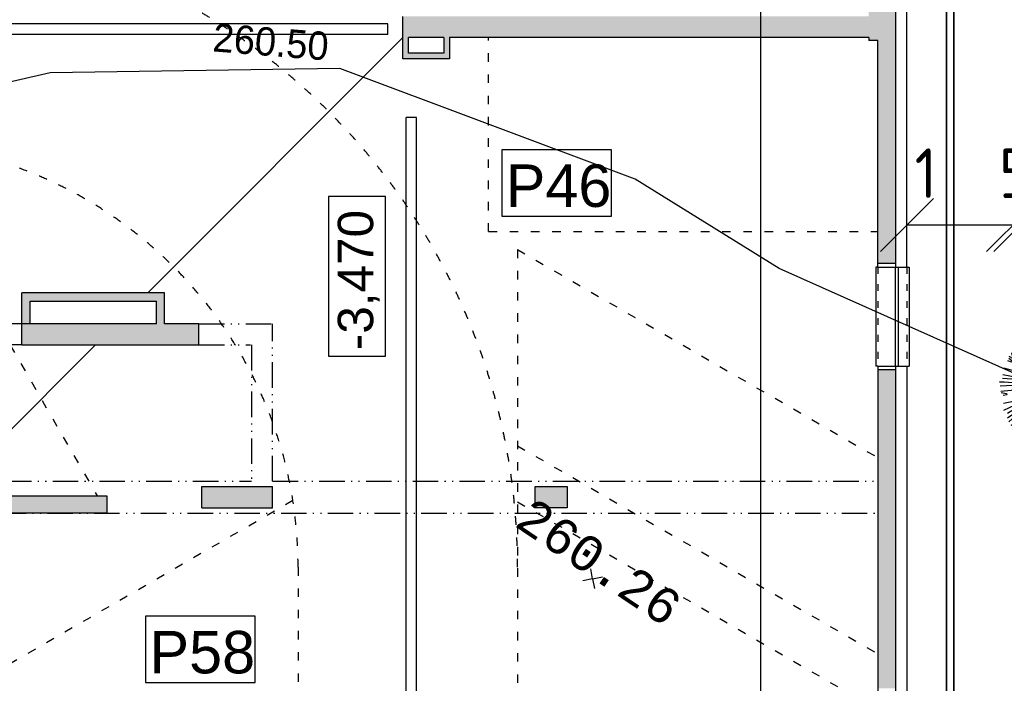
# Model space of a CAD drawing. Extents: x 4743276 to 9726129, y -4307434 to -1665362.
# Tile 52 of 121: x 4869621 to 4883529, y -2037564 to -2028191. Entities that reach past the tile are written whole.
import ezdxf
from ezdxf.enums import TextEntityAlignment as Align

# ---------------------------------------------------------------- set-up
doc = ezdxf.new("R2010")
doc.units = 0
doc.header["$MEASUREMENT"] = 0
doc.linetypes.add('ACAD_ISO03W100', pattern=[30, 12, -18])
doc.linetypes.add('ACAD_ISO12W100', pattern=[22, 12, -3, 0.5, -3, 0.5, -3])
doc.layers.get('0').update_dxf_attribs({"linetype": 'CONTINUOUS'})
doc.layers.get('Defpoints').update_dxf_attribs({"color": 61, "linetype": 'CONTINUOUS'})
for name, color, linetype in [('-_48_-', 76, 'CONTINUOUS'), ('body', 7, 'CONTINUOUS'), ('INSOLACIA', 8, 'CONTINUOUS'), ('KÓTY', 4, 'CONTINUOUS'), ('MÚRY', 1, 'CONTINUOUS'), ('POZEMOK', 8, 'CONTINUOUS'), ('siete', 6, 'CONTINUOUS'), ('TENKÁ', 7, 'CONTINUOUS'), ('tzb', 55, 'CONTINUOUS'), ('Výšky', 64, 'CONTINUOUS'), ('ZARIADOVACIE', 144, 'CONTINUOUS'), ('šrafy-múry', 8, 'CONTINUOUS')]:
    doc.layers.add(name, color=color, linetype=linetype)
doc.styles.add('ARIAL', font='arial.ttf')
doc.styles.add('MONOTXT', font='MONOTXT', dxfattribs={"height": 0.2})
doc.styles.get("Standard").update_dxf_attribs({"font": 'TXT', "width": 0.612})
doc.styles.add('Style-Arial', font='arial.ttf')
doc.styles.add('STYLE1', font='isocp.shx')
doc.dimstyles.new('STANDARD 200', dxfattribs={"dimtxt": 600, "dimasz": 700, "dimexe": 10, "dimexo": 200, "dimgap": 100, "dimtad": 1, "dimdsep": 46, "dimlunit": 6, "dimtxsty": 'Style-Arial', "dimblk": 'ARCHTICK', "dimblk1": 'OBLIQUE', "dimblk2": 'ARCHTICK', "dimcen": 2.5, "dimse1": 1, "dimse2": 1, "dimadec": 0, "dimazin": 0, "dimtfac": 1, "dimtmove": 1, "dimatfit": 3, "dimldrblk": 'OBLIQUE', "dimfxl": 1, "dimtolj": 1, "dimtzin": 0, "dimarcsym": 0})
doc.dimstyles.new('STANDARD 250', dxfattribs={"dimtxt": 700, "dimasz": 750, "dimexe": 10, "dimexo": 200, "dimgap": 100, "dimtad": 1, "dimdsep": 46, "dimlunit": 6, "dimtxsty": 'STYLE1', "dimblk1": 'OBLIQUE', "dimblk2": 'OBLIQUE', "dimsah": 1, "dimcen": 2.5, "dimse1": 1, "dimse2": 1, "dimadec": 0, "dimazin": 0, "dimtfac": 1, "dimtmove": 1, "dimatfit": 3, "dimldrblk": 'OBLIQUE', "dimfxl": 1, "dimtolj": 1, "dimtzin": 0, "dimarcsym": 0})

# ---------------------------------------------------------------- blocks, each defined once
blk = doc.blocks.new('St6d')
at = {"linetype": 'Continuous'}
for p, q in [((-345, 1221), (-319, 1099)), ((-298, 1239), (-272, 1116)), ((-219, 1230), (-163, 974)), ((-131, 1275), (-123, 1149)), ((-65, 1277), (-55, 1029)), ((24, 1273), (35, 803)), ((120, 1266), (118, 1161)), ((160, 1163), (187, 1245)), ((290, 1236), (300, 1241)), ((300, 1241), (328, 1076)), ((-611, 981), (-641, 1064)), ((-580, 1150), (-510, 1038)), ((-501, 1117), (-516, 1146)), ((-510, 1038), (-501, 1117)), ((-469, 1164), (-422, 1083)), ((-422, 1083), (-400, 1125)), ((-400, 1125), (-408, 1176)), ((-319, 1099), (-266, 959)), ((-272, 1116), (-202, 929)), ((-123, 1149), (-55, 1029)), ((118, 1161), (160, 1163)), ((328, 1076), (316, 990)), ((431, 1190), (380, 1010)), ((492, 1178), (444, 1030)), ((542, 1154), (454, 1011)), ((557, 1026), (574, 1103)), ((631, 1101), (597, 1022)), ((605, 970), (670, 1072)), ((-888, 907), (-752, 822)), ((-837, 940), (-762, 817)), ((-798, 984), (-699, 911)), ((-729, 1019), (-711, 923)), ((-699, 911), (-629, 774)), ((-690, 1039), (-611, 981)), ((-266, 959), (-184, 883)), ((-202, 929), (-190, 893)), ((-184, 883), (-127, 758)), ((-163, 974), (-125, 839)), ((-55, 1029), (-42, 894)), ((-42, 894), (-31, 751)), ((316, 990), (354, 929)), ((354, 929), (347, 858)), ((444, 1030), (359, 870)), ((371, 981), (364, 910)), ((380, 1010), (371, 981)), ((597, 1022), (557, 1026)), ((641, 958), (605, 970)), ((717, 1040), (641, 958)), ((880, 938), (788, 829)), ((792, 868), (826, 947)), ((922, 891), (859, 748)), ((-1025, 763), (-823, 681)), ((-949, 820), (-857, 725)), ((-857, 725), (-798, 682)), ((-752, 822), (-606, 644)), ((-629, 774), (-603, 651)), ((-127, 758), (-52, 611)), ((-125, 839), (-125, 790)), ((-125, 790), (-125, 766)), ((-31, 751), (-67, 616)), ((35, 803), (-35, 687)), ((357, 863), (221, 571)), ((859, 748), (745, 622)), ((788, 829), (792, 868)), ((985, 806), (865, 689)), ((1039, 747), (948, 695)), ((-1112, 595), (-971, 525)), ((-387, 286), (-1059, 684)), ((-1059, 684), (-896, 607)), ((-971, 525), (-843, 492)), ((-896, 607), (-700, 454)), ((-823, 681), (-667, 631)), ((-667, 631), (-543, 509)), ((-606, 644), (-556, 546)), ((-51, 513), (-60, 663)), ((-26, 692), (-42, 542)), ((-42, 542), (9, 321)), ((221, 571), (210, 510)), ((657, 528), (424, 366)), ((691, 533), (496, 409)), ((752, 595), (657, 528)), ((790, 534), (691, 533)), ((745, 622), (694, 540)), ((865, 689), (752, 595)), ((895, 581), (790, 534)), ((948, 695), (867, 672)), ((1081, 676), (895, 581)), ((1131, 578), (994, 508)), ((-1192, 376), (-952, 257)), ((-1173, 460), (-919, 386)), ((-919, 386), (-724, 331)), ((-843, 492), (-715, 458)), ((-715, 458), (-567, 386)), ((-567, 386), (-387, 286)), ((-550, 388), (-283, 252)), ((-533, 489), (-442, 394)), ((-442, 394), (-268, 248)), ((2, 274), (-51, 513)), ((77, 454), (2, 274)), ((210, 510), (77, 454)), ((427, 349), (268, 286)), ((496, 409), (361, 321)), ((560, 355), (427, 349)), ((710, 314), (560, 355)), ((718, 312), (560, 355)), ((833, 364), (710, 314)), ((906, 463), (730, 324)), ((975, 449), (833, 364)), ((994, 508), (906, 463)), ((1214, 404), (971, 311)), ((1149, 507), (975, 449)), ((-1220, 213), (-1010, 154)), ((-1216, 277), (-826, 167)), ((-952, 257), (-772, 158)), ((-724, 331), (-559, 285)), ((-559, 285), (-448, 249)), ((-364, 279), (-460, 261)), ((-448, 249), (-377, 266)), ((-377, 266), (-266, 231)), ((-283, 252), (-364, 279)), ((-268, 248), (-68, 109)), ((268, 286), (87, 83)), ((602, 284), (531, 340)), ((893, 222), (602, 284)), ((841, 288), (718, 312)), ((971, 311), (841, 288)), ((1248, 107), (876, 219)), ((960, 201), (886, 224)), ((910, 200), (893, 222)), ((1266, -14), (910, 200)), ((1053, 236), (960, 201)), ((1060, 283), (996, 312)), ((1270, 174), (1053, 236)), ((1242, 239), (1060, 283)), ((-1244, 115), (-1034, 80)), ((-1241, 48), (-1052, 53)), ((-1052, 53), (-889, 98)), ((-1034, 80), (-887, 105)), ((-1010, 154), (-860, 113)), ((-889, 98), (-740, 131)), ((-826, 167), (-732, 129)), ((-772, 158), (-730, 136)), ((-740, 131), (-631, 112)), ((-732, 129), (-597, 117)), ((-631, 112), (-516, 116)), ((-597, 117), (-486, 106)), ((-531, -84), (-402, 13)), ((-516, 116), (-385, 40)), ((-486, 106), (-299, 53)), ((-402, 13), (-303, -11)), ((-385, 40), (-225, 29)), ((-303, -11), (-124, 13)), ((-225, 29), (-112, 74)), ((-1239, -148), (-1028, -102)), ((-1232, -77), (-994, -73)), ((-1228, -13), (-1095, -32)), ((-470, -47), (-1221, -244)), ((-1095, -32), (-955, -78)), ((-1028, -102), (-937, -75)), ((-1005, -233), (-720, -162)), ((-937, -75), (-728, -61)), ((-728, -61), (-524, -87)), ((-720, -162), (-651, -151)), ((-713, -188), (-659, -149)), ((-659, -149), (-531, -84)), ((-651, -151), (-470, -47)), ((-551, -421), (-467, -113)), ((-467, -113), (-473, -54)), ((-457, -133), (-421, -21)), ((-7, -156), (-80, -1237)), ((-59, -442), (-7, -156)), ((138, -416), (18, -156)), ((96, -369), (23, -166)), ((325, -117), (184, -71)), ((398, -67), (285, -87)), ((426, -133), (325, -117)), ((642, -122), (398, -67)), ((448, -165), (426, -133)), ((455, -143), (436, -128)), ((737, -308), (448, -165)), ((579, -191), (455, -143)), ((539, -88), (512, -96)), ((701, -67), (539, -88)), ((793, -162), (642, -122)), ((797, -98), (701, -67)), ((950, -156), (780, -150)), ((956, -240), (793, -162)), ((969, -97), (797, -98)), ((1221, -228), (950, -156)), ((1252, -132), (969, -97)), ((-1221, -244), (-978, -225)), ((-1177, -283), (-1005, -233)), ((-1169, -384), (-1031, -339)), ((-1031, -339), (-889, -278)), ((-965, -360), (-852, -266)), ((-852, -266), (-713, -188)), ((-71, -454), (6, -193)), ((-27, -444), (18, -181)), ((744, -261), (579, -191)), ((866, -415), (737, -308)), ((915, -366), (737, -308)), ((934, -331), (744, -261)), ((890, -415), (767, -342)), ((1178, -410), (934, -331)), ((1207, -322), (956, -240)), ((-1138, -467), (-965, -360)), ((-687, -663), (-607, -419)), ((-607, -419), (-554, -404)), ((-539, -409), (-607, -444)), ((-589, -539), (-551, -421)), ((-579, -584), (-582, -517)), ((-582, -517), (-582, -542)), ((-110, -573), (-71, -454)), ((-95, -602), (-56, -459)), ((-92, -595), (-59, -442)), ((-35, -621), (-49, -462)), ((-21, -626), (-27, -444)), ((196, -566), (96, -369)), ((384, -741), (138, -416)), ((257, -577), (177, -470)), ((1079, -591), (866, -415)), ((1103, -541), (890, -415)), ((1137, -462), (915, -366)), ((-1098, -595), (-1010, -550)), ((-1010, -550), (-1073, -619)), ((-1041, -646), (-987, -606)), ((-953, -626), (-997, -685)), ((-987, -606), (-953, -626)), ((-848, -856), (-726, -683)), ((-796, -898), (-682, -673)), ((-726, -683), (-719, -661)), ((-719, -963), (-589, -539)), ((-719, -661), (-687, -663)), ((-667, -1005), (-579, -584)), ((-326, -1165), (-188, -662)), ((-188, -662), (-110, -573)), ((-145, -757), (-95, -602)), ((-118, -774), (-92, -595)), ((-31, -909), (-35, -621)), ((21, -624), (-31, -606)), ((-26, -894), (-21, -626)), ((42, -786), (21, -624)), ((169, -622), (196, -566)), ((192, -678), (169, -622)), ((199, -755), (192, -678)), ((279, -862), (201, -674)), ((317, -670), (257, -577)), ((581, -838), (277, -592)), ((579, -821), (299, -624)), ((362, -734), (317, -670)), ((841, -718), (866, -693)), ((866, -693), (960, -781)), ((895, -654), (939, -643)), ((991, -734), (895, -654)), ((939, -643), (1025, -680)), ((-161, -932), (-145, -757)), ((-144, -1183), (-118, -774)), ((82, -1216), (42, -786)), ((242, -900), (199, -755)), ((271, -786), (226, -747)), ((351, -894), (271, -786)), ((419, -1161), (279, -862)), ((377, -837), (362, -734)), ((554, -1099), (377, -837)), ((387, -808), (384, -741)), ((464, -898), (387, -808)), ((584, -831), (574, -811)), ((681, -1034), (581, -838)), ((747, -982), (584, -831)), ((770, -785), (812, -782)), ((840, -873), (770, -785)), ((812, -782), (881, -846)), ((925, -811), (841, -718)), ((-593, -1029), (-495, -1004)), ((-495, -1004), (-531, -1065)), ((-502, -1075), (-460, -1023)), ((-460, -1023), (-428, -1025)), ((-428, -1025), (-450, -1092)), ((-208, -1179), (-161, -932)), ((-80, -1237), (-68, -922)), ((-68, -922), (-31, -909)), ((-11, -1226), (-26, -894)), ((294, -1170), (242, -900)), ((473, -1097), (351, -894)), ((627, -1074), (464, -898)), ((109, -1208), (123, -1114)), ((123, -1114), (150, -1107)), ((150, -1107), (161, -1176))]:
    blk.add_line(p, q, dxfattribs=at)
blk = doc.blocks.new('_ArchTick')
at = {"color": 0, "linetype": 'ByBlock', "const_width": 0.15}
blk.add_lwpolyline([(-0.5, -0.5), (0.5, 0.5)], dxfattribs=at)
blk = doc.blocks.new('*D42220')
at = {"layer": 'Defpoints', "color": 0}
for p in [(4880090, -2021484), (4881994, -2021484), (4881994, -2080734)]:
    blk.add_point(p, dxfattribs=at)
at = {"layer": 'ZARIADOVACIE', "color": 0, "lineweight": -2}
blk.add_line((4880090, -2080734), (4880090, -2021484), dxfattribs=at)
at = {"layer": 'ZARIADOVACIE', "color": 0, "linetype": 'ByBlock', "lineweight": -2, "xscale": 700, "yscale": 700, "zscale": 700}
for p, rotation in [((4880090, -2021484), 90), ((4880090, -2080734), 270)]:
    blk.add_blockref('_ArchTick', p, dxfattribs=dict(at, rotation=rotation))
at = {"layer": 'ZARIADOVACIE', "color": 0, "insert": (4879728, -2057066), "char_height": 600, "attachment_point": 5, "rotation": 90, "style": 'Style-Arial'}
blk.add_mtext('\\A1;59ﾠ250', dxfattribs=at)
blk = doc.blocks.new('_OBLIQUE')
at = {"color": 0, "linetype": 'ByBlock'}
blk.add_line((-0.5, -0.5), (0.5, 0.5), dxfattribs=at)
blk = doc.blocks.new('*D42239')
at = {"layer": 'Defpoints', "color": 0}
for p in [(4883754, -2031092), (4883754, -2031092), (4888954, -2031092)]:
    blk.add_point(p, dxfattribs=at)
at = {"layer": 'KÓTY', "color": 0, "lineweight": -2}
blk.add_line((4888954, -2031092), (4883754, -2031092), dxfattribs=at)
at = {"layer": 'KÓTY', "color": 0, "linetype": 'ByBlock', "lineweight": -2, "xscale": 750, "yscale": 750, "zscale": 750, "rotation": 180}
blk.add_blockref('_OBLIQUE', (4883754, -2031092), dxfattribs=at)
at = {"layer": 'KÓTY', "color": 0, "linetype": 'ByBlock', "lineweight": -2, "xscale": 750, "yscale": 750, "zscale": 750}
blk.add_blockref('_OBLIQUE', (4888954, -2031092), dxfattribs=at)
at = {"layer": 'KÓTY', "color": 0, "insert": (4886354, -2030642), "char_height": 700, "attachment_point": 5, "style": 'STYLE1'}
blk.add_mtext('\\A1;5ﾠ200', dxfattribs=at)
blk = doc.blocks.new('*D42246')
at = {"layer": 'Defpoints', "color": 0}
for p in [(4882154, -2031092), (4882154, -2031192), (4883654, -2031192)]:
    blk.add_point(p, dxfattribs=at)
at = {"layer": 'KÓTY', "color": 0, "lineweight": -2}
blk.add_line((4883654, -2031092), (4882154, -2031092), dxfattribs=at)
at = {"layer": 'KÓTY', "color": 0, "linetype": 'ByBlock', "lineweight": -2, "xscale": 750, "yscale": 750, "zscale": 750, "rotation": 180}
blk.add_blockref('_OBLIQUE', (4882154, -2031092), dxfattribs=at)
at = {"layer": 'KÓTY', "color": 0, "linetype": 'ByBlock', "lineweight": -2, "xscale": 750, "yscale": 750, "zscale": 750}
blk.add_blockref('_OBLIQUE', (4883654, -2031092), dxfattribs=at)
at = {"layer": 'KÓTY', "color": 0, "insert": (4883519, -2030359), "char_height": 700, "attachment_point": 5, "style": 'STYLE1'}
blk.add_mtext('\\A1;1ﾠ500', dxfattribs=at)
blk = doc.blocks.new('po')
at = {"layer": 'šrafy-múry'}
h = blk.add_hatch(color=256, dxfattribs=at)
h.dxf.hatch_style = 1
h.paths.add_polyline_path([(4879400, -1512866), (4879400, -1513776), (4879400, -1513916), (4879400, -1515526), (4879400, -1515826), (4879400, -1515866), (4879530, -1515866), (4879780, -1515866), (4879780, -1512866)])
h = blk.add_hatch(color=256, dxfattribs=at)
h.dxf.hatch_style = 1
h.paths.add_polyline_path([(4874400, -1515526), (4873120, -1515526), (4872940, -1515526), (4872870, -1515526), (4872820, -1515526), (4872820, -1515826), (4872900, -1515826), (4873440, -1515826), (4873520, -1515826), (4874400, -1515826)])
h = blk.add_hatch(color=256, dxfattribs=at)
h.dxf.hatch_style = 1
h.paths.add_polyline_path([(4874400, -1515826), (4879400, -1515826), (4879400, -1515526), (4877290, -1515526), (4877150, -1515526), (4874400, -1515526)])
h = blk.add_hatch(color=256, dxfattribs=at)
h.dxf.hatch_style = 1
h.paths.add_polyline_path([(4873400, -1515826), (4873400, -1516046), (4872900, -1516046), (4872900, -1515826), (4872820, -1515826), (4872820, -1516126), (4873480, -1516126), (4873480, -1515826)])
h = blk.add_hatch(color=256, dxfattribs=at)
h.dxf.hatch_style = 1
h.paths.add_polyline_path([(4879530, -1515866), (4879530, -1516071), (4879530, -1516554), (4879530, -1519016), (4879780, -1519016), (4879780, -1515866)])
h = blk.add_hatch(color=256, dxfattribs=at)
h.dxf.hatch_style = 1
h.paths.add_polyline_path([(4867440, -1519431), (4867440, -1519866), (4867555, -1519866), (4867555, -1519546), (4869340, -1519546), (4869340, -1519866), (4869455, -1519866), (4869455, -1519431), (4869216, -1519431)])
h = blk.add_hatch(color=256, dxfattribs=at)
h.dxf.hatch_style = 1
h.paths.add_polyline_path([(4869340, -1519866), (4867440, -1519866), (4867440, -1520166), (4869940, -1520166), (4869940, -1519866), (4869455, -1519866)])
h = blk.add_hatch(color=256, dxfattribs=at)
h.dxf.hatch_style = 1
h.paths.add_polyline_path([(4879780, -1525016), (4879780, -1520516), (4879530, -1520516), (4879530, -1525016)])
h = blk.add_hatch(color=256, dxfattribs=at)
h.dxf.hatch_style = 1
h.paths.add_polyline_path([(4869980, -1522166), (4869980, -1522466), (4870980, -1522466), (4870980, -1522166)])
h = blk.add_hatch(color=256, dxfattribs=at)
h.dxf.hatch_style = 1
h.paths.add_polyline_path([(4875140, -1522437), (4875140, -1522166), (4874990, -1522166), (4874690, -1522166), (4874690, -1522466), (4875091, -1522466)])
h = blk.add_hatch(color=256, dxfattribs=at)
h.dxf.hatch_style = 1
h.paths.add_polyline_path([(4866350, -1523161), (4866350, -1522541), (4866480, -1522541), (4868640, -1522541), (4868640, -1522296), (4868501, -1522296), (4866350, -1522296), (4866105, -1522296), (4865730, -1522296), (4865591, -1522296), (4865121, -1522296), (4865121, -1522546), (4866100, -1522546), (4866100, -1523161)])
at = {"layer": 'INSOLACIA', "color": 9, "ltscale": 0.25}
blk.add_line((4869216, -1519431), (4872820, -1515826), dxfattribs=at)
at = {"layer": 'MÚRY', "color": 7}
for p, q in [((4879940, -1519066), (4879940, -1512826)), ((4872820, -1515826), (4872820, -1515526)), ((4872820, -1516126), (4872820, -1515826)), ((4873400, -1515826), (4872900, -1515826)), ((4872900, -1516046), (4872900, -1515826)), ((4873400, -1515826), (4873400, -1516046)), ((4873480, -1515826), (4873480, -1516126)), ((4879400, -1515826), (4873480, -1515826)), ((4879400, -1515826), (4879400, -1515866)), ((4879530, -1515866), (4879400, -1515866)), ((4879530, -1519066), (4879530, -1515866)), ((4873400, -1516046), (4872900, -1516046)), ((4873480, -1516126), (4872820, -1516126)), ((4879530, -1519066), (4879940, -1519066)), ((4867440, -1519866), (4867440, -1519431)), ((4869455, -1519431), (4867440, -1519431)), ((4869455, -1519866), (4869455, -1519431)), ((4869455, -1519866), (4869455, -1519431)), ((4867555, -1519866), (4867555, -1519546)), ((4867555, -1519546), (4869340, -1519546)), ((4869340, -1519866), (4869340, -1519546)), ((4869340, -1519866), (4867440, -1519866)), ((4867440, -1520166), (4867440, -1519866)), ((4869940, -1519866), (4869455, -1519866)), ((4869940, -1520166), (4869940, -1519866)), ((4867440, -1520166), (4869940, -1520166)), ((4879530, -1520466), (4879530, -1525066)), ((4879530, -1520466), (4879940, -1520466)), ((4879940, -1520466), (4879940, -1525066)), ((4869980, -1522166), (4870980, -1522166)), ((4869980, -1522466), (4869980, -1522166)), ((4870980, -1522466), (4870980, -1522166)), ((4835160, -1522296), (4868640, -1522296)), ((4868640, -1522296), (4868640, -1522541)), ((4869980, -1522466), (4870980, -1522466)), ((4870830, -1522466), (4870980, -1522466)), ((4868640, -1522541), (4866350, -1522541))]:
    blk.add_line(p, q, dxfattribs=at)
blk.add_lwpolyline([(4874690, -1522166), (4875140, -1522166), (4875140, -1522466), (4874690, -1522466)], close=True, dxfattribs=at)
blk.add_lwpolyline([(4874690, -1522166), (4875140, -1522166), (4875140, -1522466), (4874690, -1522466)], close=True, dxfattribs=at)
at = {"layer": 'POZEMOK', "linetype": 'ACAD_ISO03W100', "ltscale": 10}
for p, q in [((4874030, -1518566), (4874030, -1515826)), ((4865624, -1517312), (4868501, -1522296)), ((4874030, -1518566), (4879530, -1518566)), ((4874440, -1518820), (4879530, -1521759)), ((4874440, -1518820), (4874440, -1536660)), ((4874440, -1521591), (4879530, -1524530)), ((4871266, -1522364), (4866350, -1525203)), ((4874440, -1522382), (4879530, -1525321)), ((4871340, -1523306), (4871340, -1536660))]:
    blk.add_line(p, q, dxfattribs=at)
at = {"layer": 'POZEMOK', "ltscale": 0.25}
for p, q in [((4879780, -1520466), (4879780, -1519066)), ((4879820, -1520466), (4879820, -1519066))]:
    blk.add_line(p, q, dxfattribs=at)
at = {"layer": 'POZEMOK', "linetype": 'ACAD_ISO03W100', "ltscale": 10}
for radius in [9100, 6000]:
    blk.add_arc((4865340, -1523306), radius, 0, 90, dxfattribs=at)
at = {"layer": 'TENKÁ'}
for p, q in [((4879780, -1512826), (4879780, -1519066)), ((4879780, -1519016), (4879530, -1519016)), ((4879780, -1520516), (4879530, -1520516)), ((4879780, -1520466), (4879780, -1525066))]:
    blk.add_line(p, q, dxfattribs=at)
at = {"layer": 'TENKÁ', "ltscale": 0.25}
for p, q in [((4879500, -1519066), (4879500, -1520466)), ((4879530, -1519066), (4879500, -1519066)), ((4879940, -1519066), (4879970, -1519066)), ((4879970, -1519066), (4879970, -1520466)), ((4879530, -1520466), (4879500, -1520466)), ((4879940, -1520466), (4879970, -1520466))]:
    blk.add_line(p, q, dxfattribs=at)
at = {"layer": 'TENKÁ', "linetype": 'ACAD_ISO03W100', "ltscale": 8}
for p, q in [((4879530, -1519066), (4879530, -1520466)), ((4879940, -1519066), (4879940, -1520466))]:
    blk.add_line(p, q, dxfattribs=at)
at = {"layer": 'TENKÁ', "linetype": 'ACAD_ISO12W100', "ltscale": 30}
for p, q in [((4867440, -1519866), (4866555, -1519866)), ((4869940, -1519866), (4870970, -1519866)), ((4870980, -1522091), (4870980, -1519866)), ((4867440, -1520166), (4866555, -1520166)), ((4869940, -1520166), (4870670, -1520166)), ((4870680, -1520166), (4870680, -1522091)), ((4866555, -1522091), (4870680, -1522091)), ((4870980, -1522091), (4879530, -1522091)), ((4866480, -1522541), (4879530, -1522541))]:
    blk.add_line(p, q, dxfattribs=at)
at = {"layer": 'TENKÁ', "color": 9, "ltscale": 0.25}
blk.add_line((4866350, -1522296), (4868480, -1520166), dxfattribs=at)
at = {"layer": 'TENKÁ'}
blk.add_lwpolyline([(4871769, -1518072), (4871769, -1520327), (4872577, -1520327), (4872577, -1518072)], close=True, dxfattribs=at)
at = {"layer": 'tzb'}
for p, q in [((4872610, -1515631), (4846610, -1515631)), ((4872610, -1515781), (4872610, -1515631)), ((4872610, -1515781), (4846610, -1515781)), ((4872865, -1534956), (4872865, -1516956)), ((4873015, -1516956), (4872865, -1516956)), ((4873015, -1534956), (4873015, -1516956))]:
    blk.add_line(p, q, dxfattribs=at)
at = {"layer": 'ZARIADOVACIE', "ltscale": 0.25}
for points in [[(4875767, -1517410), (4874217, -1517410), (4874217, -1518347), (4875767, -1518347)], [(4870735, -1523999), (4869186, -1523999), (4869186, -1524936), (4870735, -1524936)]]:
    blk.add_lwpolyline(points, close=True, dxfattribs=at)
at = {"layer": 'TENKÁ', "ltscale": 0.25, "style": 'ARIAL'}
blk.add_text('-3,470', height=500, rotation=90, dxfattribs=at).set_placement((4872401, -1520240))
at = {"layer": 'ZARIADOVACIE', "ltscale": 0.25, "style": 'Style-Arial'}
for s, p in [('P46', (4874274, -1518217)), ('P58', (4869242, -1524806))]:
    blk.add_text(s, height=600, dxfattribs=at).set_placement(p)

msp = doc.modelspace()

# ---------------------------------------------------------------- linework, layer by layer
at = {"layer": 'body', "color": 1, "linetype": 'Continuous'}
for q in [(4877687.437, -2035949.623), (4877575.599, -2036115.43), (4877853.245, -2036061.461), (4877741.406, -2036227.269)]:
    msp.add_line((4877714.422, -2036088.446), q, dxfattribs=at)
at = {"layer": 'siete', "lineweight": 35}
for p, q in [((4882814.009, -2020663.838), (4882814.009, -2055092.166)), ((4882714.009, -2020763.838), (4882714.009, -2054992.166))]:
    msp.add_line(p, q, dxfattribs=at)
at = {"layer": 'Výšky', "color": 30, "linetype": 'Continuous', "flags": 128}
msp.add_lwpolyline([(4893855.72, -2015557.53), (4893565.372, -2015857.443), (4893142.563, -2016495.012), (4892504.412, -2018948.641), (4891504.748, -2024500.855), (4890441.256, -2028316.488), (4887942.445, -2033108.409), (4886732.809, -2033741.167), (4884369.334, -2033499.422), (4880350.814, -2031704.147), (4878312.705, -2030442.81), (4874143.089, -2028881.217), (4870049.86, -2028939.23), (4863192.893, -2030517.726), (4857681.624, -2031177.693), (4853050.256, -2031761.71), (4851014.33, -2032508.465), (4847763.86, -2035509.291), (4846844.206, -2037396.703), (4845591.525, -2045810.545)], dxfattribs=at)

# ---------------------------------------------------------------- block references
at = {"layer": '-_48_-', "color": 72, "xscale": 0.8, "yscale": 0.8, "zscale": 0.8, "rotation": 270}
msp.add_blockref('St6d', (4884451.592, -2033370.959), dxfattribs=at)
at = {"layer": 'TENKÁ'}
msp.add_blockref('po', (2213.299, -512618.357), dxfattribs=at)

# ---------------------------------------------------------------- texts
at = {"layer": 'Výšky', "color": 5, "linetype": 'Continuous'}
msp.add_text('260.50', height=400, rotation=355.4117278, dxfattribs=at).set_placement((4873152.364, -2028702.697), align=Align.CENTER)
at = {"layer": 'Výšky', "linetype": 'Continuous', "style": 'MONOTXT'}
msp.add_text('260.26', height=500, rotation=326, dxfattribs=at).set_placement((4877666.338, -2036056.013), align=Align.CENTER)

# ---------------------------------------------------------------- dimensions: what is measured, and where the dimension line sits
at = {"layer": 'KÓTY'}
dim = msp.add_linear_dim(base=(4882153.799, -2031092.362), p1=(4883653.799, -2031192.362), p2=(4882153.799, -2031192.362), dimstyle='STANDARD 250', override={"dimtxsty": 'STYLE1', "dimldrblk": 'OBLIQUE'}, dxfattribs=at)
dim.commit()
dim.dimension.update_dxf_attribs({"geometry": '*D42246', "text_midpoint": (4883519, -2030809.5), "dimtype": 160})
dim = msp.add_linear_dim(base=(4883753.799, -2031092.362), p1=(4888953.799, -2031092.362), p2=(4883753.799, -2031092.362), dimstyle='STANDARD 250', override={"dimtxsty": 'STYLE1', "dimldrblk": 'OBLIQUE'}, dxfattribs=at)
dim.commit()
dim.dimension.update_dxf_attribs({"geometry": '*D42239', "text_midpoint": (4886353.799, -2030642.123)})
at = {"layer": 'ZARIADOVACIE', "color": 7}
dim = msp.add_linear_dim(base=(4880089.5, -2021484.048), p1=(4881993.799, -2080734.048), p2=(4881993.799, -2021484.048), angle=270, dimstyle='STANDARD 200', override={"dimtxsty": 'Style-Arial', "dimldrblk": 'OBLIQUE'}, dxfattribs=at)
dim.commit()
dim.dimension.update_dxf_attribs({"geometry": '*D42220', "text_midpoint": (4880134, -2057066.5), "dimtype": 160})

doc.saveas('drawing.dxf')
